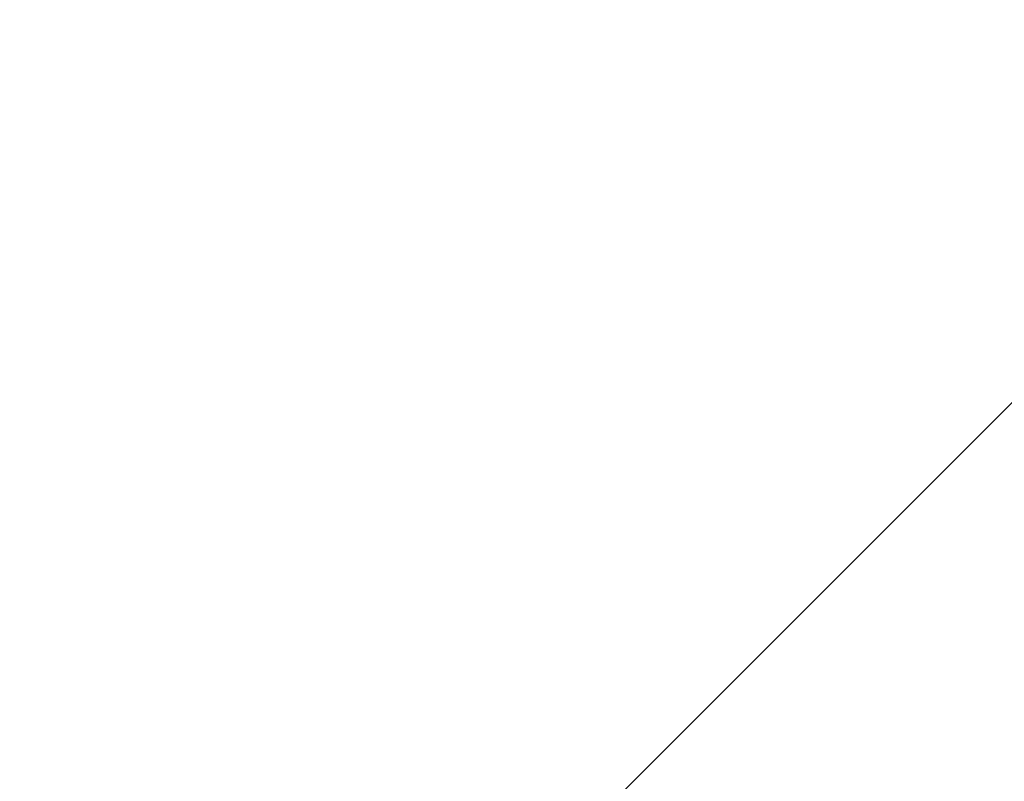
# Model space of a CAD drawing. Header units: millimetres. Extents: x 16156 to 91527, y 4646 to 113494.
# Tile 30 of 256: x 27003 to 27170, y 59505 to 59634. Entities that reach past the tile are written whole.
import ezdxf

# ---------------------------------------------------------------- set-up
doc = ezdxf.new("R2010")
doc.units = ezdxf.units.MM
doc.linetypes.add('ARC Demolished', pattern=[7.14375, 4.7625, -2.38125])
doc.layers.add('A--L74__VasteSanitaireVoorz', color=1, linetype='ARC Demolished', lineweight=9)
doc.layers.add('A--L82__LosseGebruikersInvent', color=1, linetype='ARC Demolished', lineweight=9)
pattern_1 = [(225, (27120.06, 59634.44), (212.132, -212.132), [])]

# ---------------------------------------------------------------- blocks, each defined once
blk = doc.blocks.new('74_PF_Sink Kitchen Round - Sink Kitchen Round-V178-AB-Begane grond - slooptekening')
at = {"layer": 'A--L74__VasteSanitaireVoorz'}
h = blk.add_hatch(dxfattribs=at)
h.set_pattern_fill('FP_31', color=256, style=0, pattern_type=2)
h.set_pattern_definition(pattern_1)
h.paths.add_polyline_path([(-52.29, 229.11), (-131.42, 193.22), (-170.37, 159.88), (-193.16, 131.51), (-220.2, 77.75), (-230.68, 38.36), (-229.11, 0), (235, 0), (220.2, 77.75), (193.16, 131.51), (166.75, 163.5), (125.24, 197.1), (77.49, 220.29), (48.21, 224.24), (0, 175), (-17.32, 185), (-19.32, 189.82), (-50.24, 226.66)])
h.paths.add_polyline_path([(0, 235), (-42.58, 225.25), (-10, 212.32), (-2.6, 229.11)])
h.paths.add_polyline_path([(0, 235), (17.32, 215.23), (41.86, 230.28), (19.32, 232.82)])
h = blk.add_hatch(dxfattribs=at)
h.set_pattern_fill('FP_31', color=256, style=0, pattern_type=2)
h.set_pattern_definition(pattern_1)
h.paths.add_polyline_path([(-52.29, 229.11), (-131.42, 193.22), (-170.37, 159.88), (-193.16, 131.51), (-220.2, 77.75), (-230.68, 38.36), (-229.11, 0), (235, 0), (220.2, 77.75), (193.16, 131.51), (166.75, 163.5), (125.24, 197.1), (77.49, 220.29), (48.21, 224.24), (0, 175), (-17.32, 185), (-19.32, 189.82), (-50.24, 226.66)])
h.paths.add_polyline_path([(0, 235), (-42.58, 225.25), (-10, 212.32), (-2.6, 229.11)])
h.paths.add_polyline_path([(0, 235), (17.32, 215.23), (41.86, 230.28), (19.32, 232.82)])
for start, end in [(0, 180), (180, 360)]:
    blk.add_arc((0, 0), 275, start, end, dxfattribs=at)

msp = doc.modelspace()

# ---------------------------------------------------------------- linework, layer by layer
at = {"layer": 'A--L82__LosseGebruikersInvent'}
for start, end in [(0, 180), (180, 270), (270, 0)]:
    msp.add_arc((27120.06, 59634.44), 275, start, end, dxfattribs=at)

# ---------------------------------------------------------------- block references
at = {"layer": 'A--L74__VasteSanitaireVoorz', "rotation": 180}
msp.add_blockref('74_PF_Sink Kitchen Round - Sink Kitchen Round-V178-AB-Begane grond - slooptekening', (27120.06, 59634.44), dxfattribs=at)

doc.saveas('drawing.dxf')
